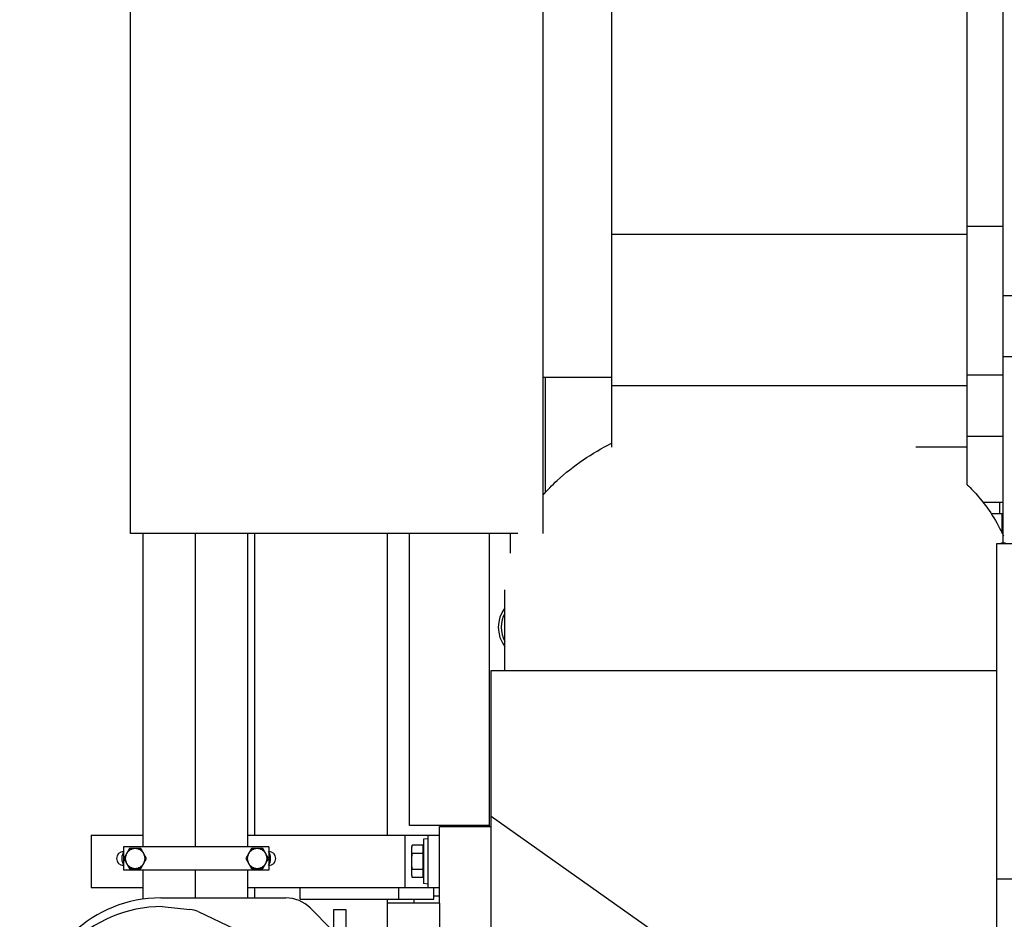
# Model space of a CAD drawing. Header units: millimetres. Extents: x 0 to 1189, y 0 to 841.
# Tile 215 of 226: x 944 to 978, y 656 to 687. Entities that reach past the tile are written whole.
import ezdxf

# ---------------------------------------------------------------- set-up
doc = ezdxf.new("R2010")
doc.units = ezdxf.units.MM
doc.header["$LTSCALE"] = 65.395
doc.linetypes.add('CENTER', pattern=[0.6, 0.375, -0.075, 0.075, -0.075])
for name, color, linetype in [('1907_153200_84_ABL737', 7, 'CONTINUOUS'), ('1907_153200_84_T1_PBL738', 7, 'CONTINUOUS'), ('1907_153700_16_ABL727', 7, 'CONTINUOUS'), ('1907_153700_16_T1_PBL728', 7, 'CONTINUOUS'), ('1907_153700_16_T2_PBL783', 7, 'CONTINUOUS'), ('1907_153701_05_AC_PBL731', 7, 'CONTINUOUS'), ('1907_211000_02_SIMPLE1_X_ABL884', 7, 'CONTINUOUS'), ('1947_111100_12_SIMPLE1_X_ABL758', 7, 'CONTINUOUS'), ('1947_111200_09_SIMPLE1_C_ABL791', 7, 'CONTINUOUS'), ('32007_060000_TLKGS_KGS_V_ABL722', 7, 'CONTINUOUS'), ('32007_061000_TLKGS_KGS_V_ABL723', 7, 'CONTINUOUS'), ('32087_030000_TLKGS_V_ABL637', 7, 'CONTINUOUS'), ('32087_100000_TLKGS_V_ABL638', 7, 'CONTINUOUS'), ('32087_200000_TLKGS_V_ABL883', 7, 'CONTINUOUS'), ('32087_700000_TLKGS_V_ABL845', 7, 'CONTINUOUS'), ('8M32E_GENSET_GENERATOR_ABL646', 7, 'CONTINUOUS'), ('8M32E_GENSET_VERROHRUNG_ABL518', 7, 'CONTINUOUS'), ('D6796-10_PBL2178', 7, 'CONTINUOUS'), ('D6796-10_PBL2179', 7, 'CONTINUOUS'), ('D6796-16_PBL800', 7, 'CONTINUOUS'), ('D931_1-M10X180_PBL739', 7, 'CONTINUOUS'), ('D931_1-M10X180_PBL740', 7, 'CONTINUOUS'), ('D933-M16X40_PBL790', 7, 'CONTINUOUS'), ('links_3_VBL515', 7, 'CONTINUOUS')]:
    doc.layers.add(name, color=color, linetype=linetype)

# ---------------------------------------------------------------- blocks, each defined once
blk = doc.blocks.new('1907_153700_16_T1_PBL728', base_point=(952.593, 657.761))
at = {"layer": '1907_153700_16_T1_PBL728', "color": 7, "linetype": 'CONTINUOUS'}
for p, q in [((946.593, 658.661), (946.593, 656.861)), ((946.593, 658.661), (948.393, 658.661)), ((951.993, 658.661), (958.593, 658.661)), ((958.193, 658.661), (958.193, 656.861)), ((946.593, 656.861), (948.393, 656.861)), ((951.993, 656.861), (953.793, 656.861)), ((958.193, 656.861), (958.593, 656.861))]:
    blk.add_line(p, q, dxfattribs=at)
at = {"layer": '1907_153700_16_T1_PBL728', "color": 9, "linetype": 'CONTINUOUS'}
blk.add_line((957.393, 658.661), (957.393, 656.861), dxfattribs=at)
at = {"layer": '1907_153700_16_T1_PBL728', "color": 7, "linetype": 'CONTINUOUS'}
for centre, start, end in [((947.713, 657.861), 90, 270), ((952.713, 657.861), 270, 90)]:
    blk.add_arc(centre, 0.24, start, end, dxfattribs=at)
blk = doc.blocks.new('1907_153700_16_T2_PBL783', base_point=(956.093, 656.661))
at = {"layer": '1907_153700_16_T2_PBL783', "color": 7, "linetype": 'CONTINUOUS'}
for p, q in [((953.793, 656.461), (953.793, 656.861)), ((953.793, 656.861), (958.193, 656.861)), ((957.193, 656.461), (957.193, 656.861)), ((958.393, 656.461), (958.393, 656.861)), ((953.793, 656.461), (958.393, 656.461))]:
    blk.add_line(p, q, dxfattribs=at)
blk = doc.blocks.new('1907_153700_16_ABL727', base_point=(952.593, 657.561))
at = {"layer": '1907_153700_16_T1_PBL728'}
blk.add_blockref('1907_153700_16_T1_PBL728', (952.593, 657.761), dxfattribs=at)
at = {"layer": '1907_153700_16_T2_PBL783'}
blk.add_blockref('1907_153700_16_T2_PBL783', (956.093, 656.661), dxfattribs=at)
blk = doc.blocks.new('1907_153701_05_AC_PBL731', base_point=(950.213, 657.861))
at = {"layer": '1907_153701_05_AC_PBL731', "color": 7, "linetype": 'CONTINUOUS'}
for p, q in [((947.713, 658.261), (947.713, 657.461)), ((952.713, 658.261), (947.713, 658.261)), ((952.713, 658.261), (952.713, 657.461)), ((952.713, 657.461), (947.713, 657.461))]:
    blk.add_line(p, q, dxfattribs=at)
blk = doc.blocks.new('1907_153200_84_T1_PBL738', base_point=(950.193, 662.75))
at = {"layer": '1907_153200_84_T1_PBL738', "color": 7, "linetype": 'CONTINUOUS'}
for p, q in [((948.393, 658.261), (948.393, 669.041)), ((951.993, 658.261), (951.993, 669.041)), ((948.393, 656.46), (948.393, 657.461)), ((951.993, 656.505), (951.993, 657.461))]:
    blk.add_line(p, q, dxfattribs=at)
at = {"layer": '1907_153200_84_T1_PBL738', "color": 2, "linetype": 'CENTER'}
for p, q in [((950.193, 658.261), (950.193, 669.041)), ((950.193, 656.505), (950.193, 657.461))]:
    blk.add_line(p, q, dxfattribs=at)
blk = doc.blocks.new('1907_153200_84_ABL737', base_point=(950.193, 662.75))
at = {"layer": '1907_153200_84_T1_PBL738'}
blk.add_blockref('1907_153200_84_T1_PBL738', (950.193, 662.75), dxfattribs=at)
blk = doc.blocks.new('D931_1-M10X180_PBL739', base_point=(948.113, 657.861))
at = {"layer": 'D931_1-M10X180_PBL739', "color": 7, "linetype": 'CONTINUOUS'}
for p, q in [((947.916, 658.201), (947.72, 657.861)), ((948.309, 658.201), (947.916, 658.201)), ((948.505, 657.861), (948.309, 658.201)), ((947.72, 657.861), (947.916, 657.521)), ((948.309, 657.521), (948.505, 657.861)), ((947.916, 657.521), (948.309, 657.521))]:
    blk.add_line(p, q, dxfattribs=at)
for points in [[(947.818, 658.031), (947.789, 657.98), (947.757, 657.861), (947.789, 657.742), (947.818, 657.691)], [(948.113, 658.201), (948.054, 658.201), (947.935, 658.169), (947.847, 658.081), (947.818, 658.031)], [(948.407, 658.031), (948.378, 658.081), (948.29, 658.169), (948.171, 658.201), (948.113, 658.201)], [(948.407, 657.691), (948.436, 657.742), (948.468, 657.861), (948.436, 657.98), (948.407, 658.031)], [(947.818, 657.691), (947.847, 657.64), (947.935, 657.553), (948.054, 657.521), (948.113, 657.521)], [(948.113, 657.521), (948.171, 657.521), (948.29, 657.553), (948.378, 657.64), (948.407, 657.691)]]:
    blk.add_open_spline(points, degree=3, knots=[0, 0, 0, 0, 0.5, 1, 1, 1, 1], dxfattribs=at)
blk = doc.blocks.new('D931_1-M10X180_PBL740', base_point=(952.313, 657.861))
at = {"layer": 'D931_1-M10X180_PBL740', "color": 7, "linetype": 'CONTINUOUS'}
for p, q in [((952.116, 658.201), (951.92, 657.861)), ((952.509, 658.201), (952.116, 658.201)), ((952.705, 657.861), (952.509, 658.201)), ((951.92, 657.861), (952.116, 657.521)), ((952.509, 657.521), (952.705, 657.861)), ((952.116, 657.521), (952.509, 657.521))]:
    blk.add_line(p, q, dxfattribs=at)
for points in [[(952.018, 658.031), (951.989, 657.98), (951.957, 657.861), (951.989, 657.742), (952.018, 657.691)], [(952.313, 658.201), (952.254, 658.201), (952.135, 658.169), (952.047, 658.081), (952.018, 658.031)], [(952.607, 658.031), (952.578, 658.081), (952.49, 658.169), (952.371, 658.201), (952.313, 658.201)], [(952.607, 657.691), (952.636, 657.742), (952.668, 657.861), (952.636, 657.98), (952.607, 658.031)], [(952.018, 657.691), (952.047, 657.64), (952.135, 657.553), (952.254, 657.521), (952.313, 657.521)], [(952.313, 657.521), (952.371, 657.521), (952.49, 657.553), (952.578, 657.64), (952.607, 657.691)]]:
    blk.add_open_spline(points, degree=3, knots=[0, 0, 0, 0, 0.5, 1, 1, 1, 1], dxfattribs=at)
blk = doc.blocks.new('D933-M16X40_PBL790', base_point=(957.833, 657.761))
at = {"layer": 'D933-M16X40_PBL790', "color": 7, "linetype": 'CONTINUOUS'}
for p, q in [((957.633, 658.24), (957.653, 658.315)), ((958.025, 658.315), (957.653, 658.315)), ((958.025, 657.206), (958.025, 658.315)), ((957.633, 657.281), (957.633, 658.24)), ((958.025, 658.038), (957.653, 658.038)), ((958.025, 658.211), (958.033, 658.211)), ((957.633, 657.281), (957.653, 657.206)), ((958.025, 657.484), (957.653, 657.484)), ((958.025, 657.311), (958.033, 657.311)), ((958.025, 657.206), (957.653, 657.206))]:
    blk.add_line(p, q, dxfattribs=at)
for points in [[(957.637, 658.24), (957.641, 658.265), (957.646, 658.29), (957.653, 658.315)], [(957.653, 658.038), (957.635, 658.103), (957.628, 658.173), (957.637, 658.24)], [(957.637, 657.282), (957.628, 657.348), (957.635, 657.418), (957.653, 657.484)], [(957.653, 657.206), (957.646, 657.231), (957.641, 657.256), (957.637, 657.282)]]:
    blk.add_open_spline(points, degree=3, dxfattribs=at)
blk.add_open_spline([(957.653, 657.484), (957.64, 657.575), (957.625, 657.761), (957.64, 657.946), (957.653, 658.038)], degree=3, knots=[0, 0, 0, 0, 0.5, 1, 1, 1, 1], dxfattribs=at)
blk = doc.blocks.new('D6796-16_PBL800', base_point=(958.113, 657.761))
at = {"layer": 'D6796-16_PBL800', "color": 7, "linetype": 'CONTINUOUS'}
for p, q in [((958.193, 658.541), (958.033, 658.523)), ((958.033, 658.523), (958.033, 656.999)), ((958.193, 656.981), (958.033, 656.999))]:
    blk.add_line(p, q, dxfattribs=at)
blk = doc.blocks.new('D6796-10_PBL2178', base_point=(947.918, 657.754))
at = {"layer": 'D6796-10_PBL2178', "color": 7, "linetype": 'CONTINUOUS'}
blk.add_arc((948.113, 657.861), 0.46, 147.6475, 212.3525, dxfattribs=at)
blk = doc.blocks.new('D6796-10_PBL2179', base_point=(952.701, 657.861))
at = {"layer": 'D6796-10_PBL2179', "color": 7, "linetype": 'CONTINUOUS'}
blk.add_arc((952.313, 657.861), 0.46, 327.6475, 32.3525, dxfattribs=at)
blk = doc.blocks.new('8M32E_GENSET_VERROHRUNG_ABL518', base_point=(990.793, 602.121))
at = {"layer": '1907_153200_84_ABL737'}
blk.add_blockref('1907_153200_84_ABL737', (950.193, 662.75), dxfattribs=at)
at = {"layer": '1907_153700_16_ABL727'}
blk.add_blockref('1907_153700_16_ABL727', (952.593, 657.561), dxfattribs=at)
at = {"layer": '1907_153701_05_AC_PBL731'}
blk.add_blockref('1907_153701_05_AC_PBL731', (950.213, 657.861), dxfattribs=at)
at = {"layer": 'D6796-10_PBL2178'}
blk.add_blockref('D6796-10_PBL2178', (947.918, 657.754), dxfattribs=at)
at = {"layer": 'D6796-10_PBL2179'}
blk.add_blockref('D6796-10_PBL2179', (952.701, 657.861), dxfattribs=at)
at = {"layer": 'D6796-16_PBL800'}
blk.add_blockref('D6796-16_PBL800', (958.113, 657.761), dxfattribs=at)
at = {"layer": 'D931_1-M10X180_PBL739'}
blk.add_blockref('D931_1-M10X180_PBL739', (948.113, 657.861), dxfattribs=at)
at = {"layer": 'D931_1-M10X180_PBL740'}
blk.add_blockref('D931_1-M10X180_PBL740', (952.313, 657.861), dxfattribs=at)
at = {"layer": 'D933-M16X40_PBL790'}
blk.add_blockref('D933-M16X40_PBL790', (957.833, 657.761), dxfattribs=at)
blk = doc.blocks.new('1947_111100_12_SIMPLE1_T1_X_PBL759', base_point=(986.993, 621.261))
at = {"layer": '1947_111100_12_SIMPLE1_T1_X_PBL759', "color": 7, "linetype": 'CONTINUOUS'}
for p, q in [((958.593, 656.321), (958.593, 658.961)), ((958.593, 658.961), (960.313, 658.961))]:
    blk.add_line(p, q, dxfattribs=at)
blk = doc.blocks.new('1947_111100_12_SIMPLE1_X_ABL758', base_point=(986.993, 621.261))
at = {"layer": '1947_111100_12_SIMPLE1_T1_X_PBL759'}
blk.add_blockref('1947_111100_12_SIMPLE1_T1_X_PBL759', (986.993, 621.261), dxfattribs=at)
blk = doc.blocks.new('32087_111000_01_SIMPLE1_X_ABL757', base_point=(986.993, 621.261))
at = {"layer": '1947_111100_12_SIMPLE1_X_ABL758'}
blk.add_blockref('1947_111100_12_SIMPLE1_X_ABL758', (986.993, 621.261), dxfattribs=at)
blk = doc.blocks.new('1947_111200_09_SIMPLE1_T1_C_PBL792', base_point=(956.37, 635.861))
at = {"layer": '1947_111200_09_SIMPLE1_T1_C_PBL792', "color": 7, "linetype": 'CONTINUOUS'}
for p, q in [((957.713, 656.321), (957.713, 656.461)), ((958.593, 656.561), (958.393, 656.561))]:
    blk.add_line(p, q, dxfattribs=at)
blk = doc.blocks.new('1947_111200_09_SIMPLE1_C_ABL791', base_point=(984.95, 625.161))
at = {"layer": '1947_111200_09_SIMPLE1_T1_C_PBL792'}
blk.add_blockref('1947_111200_09_SIMPLE1_T1_C_PBL792', (956.37, 635.861), dxfattribs=at)
blk = doc.blocks.new('32087_171000_01_SIMPLE1_T3_X_PBL825', base_point=(958.633, 658.981))
at = {"layer": '32087_171000_01_SIMPLE1_T3_X_PBL825', "color": 7, "linetype": 'CONTINUOUS'}
blk.add_line((958.633, 658.961), (958.633, 659.001), dxfattribs=at)
blk = doc.blocks.new('32087_171000_01_SIMPLE1_X_ABL824', base_point=(958.633, 658.981))
at = {"layer": '32087_171000_01_SIMPLE1_T3_X_PBL825'}
blk.add_blockref('32087_171000_01_SIMPLE1_T3_X_PBL825', (958.633, 658.981), dxfattribs=at)
blk = doc.blocks.new('32087_100000_TLKGS_V_ABL638', base_point=(986.07, 611.241))
at = {"layer": '1947_111200_09_SIMPLE1_C_ABL791'}
blk.add_blockref('1947_111200_09_SIMPLE1_C_ABL791', (984.95, 625.161), dxfattribs=at)
at = {"layer": '32087_111000_01_SIMPLE1_X_ABL757'}
blk.add_blockref('32087_111000_01_SIMPLE1_X_ABL757', (986.993, 621.261), dxfattribs=at)
at = {"layer": '32087_171000_01_SIMPLE1_X_ABL824'}
blk.add_blockref('32087_171000_01_SIMPLE1_X_ABL824', (958.633, 658.981), dxfattribs=at)
blk = doc.blocks.new('32087_727000_01_SIMPLE1_T1_X_PBL847', base_point=(1000.915, 696.921))
at = {"layer": '32087_727000_01_SIMPLE1_T1_X_PBL847', "color": 7, "linetype": 'CONTINUOUS'}
for p, q in [((976.753, 670.722), (976.753, 717.358)), ((964.517, 672.015), (964.517, 711.514)), ((977.993, 668.721), (977.993, 689.911)), ((976.753, 679.623), (977.993, 679.623)), ((976.753, 679.338), (964.517, 679.338)), ((984.313, 677.222), (977.993, 677.222)), ((984.313, 675.121), (977.993, 675.121)), ((976.753, 674.506), (977.993, 674.506)), ((976.753, 674.123), (964.517, 674.123)), ((976.753, 672.396), (977.993, 672.396)), ((976.753, 672.015), (974.984, 672.015)), ((977.295, 670.119), (977.993, 670.119))]:
    blk.add_line(p, q, dxfattribs=at)
blk = doc.blocks.new('32087_727000_01_SIMPLE1_X_ABL846', base_point=(1000.915, 696.921))
at = {"layer": '32087_727000_01_SIMPLE1_T1_X_PBL847'}
blk.add_blockref('32087_727000_01_SIMPLE1_T1_X_PBL847', (1000.915, 696.921), dxfattribs=at)
blk = doc.blocks.new('32087_700000_TLKGS_V_ABL845', base_point=(1000.915, 696.921))
at = {"layer": '32087_727000_01_SIMPLE1_X_ABL846'}
blk.add_blockref('32087_727000_01_SIMPLE1_X_ABL846', (1000.915, 696.921), dxfattribs=at)
blk = doc.blocks.new('1907_211000_02_SIMPLE1_T1_X_PBL885', base_point=(977.788, 669.585))
at = {"layer": '1907_211000_02_SIMPLE1_T1_X_PBL885', "color": 7, "linetype": 'CONTINUOUS'}
for p, q in [((977.877, 669.721), (977.877, 670.119)), ((977.993, 669.721), (977.584, 669.721)), ((977.954, 669.05), (977.954, 669.721))]:
    blk.add_line(p, q, dxfattribs=at)
blk = doc.blocks.new('1907_211000_02_SIMPLE1_X_ABL884', base_point=(977.788, 669.585))
at = {"layer": '1907_211000_02_SIMPLE1_T1_X_PBL885'}
blk.add_blockref('1907_211000_02_SIMPLE1_T1_X_PBL885', (977.788, 669.585), dxfattribs=at)
blk = doc.blocks.new('32087_200000_TLKGS_V_ABL883', base_point=(977.788, 669.585))
at = {"layer": '1907_211000_02_SIMPLE1_X_ABL884'}
blk.add_blockref('1907_211000_02_SIMPLE1_X_ABL884', (977.788, 669.585), dxfattribs=at)
blk = doc.blocks.new('32087_030000_TLKGS_V_ABL637', base_point=(995.73, 644.301))
at = {"layer": '32087_100000_TLKGS_V_ABL638'}
blk.add_blockref('32087_100000_TLKGS_V_ABL638', (986.07, 611.241), dxfattribs=at)
at = {"layer": '32087_200000_TLKGS_V_ABL883'}
blk.add_blockref('32087_200000_TLKGS_V_ABL883', (977.788, 669.585), dxfattribs=at)
at = {"layer": '32087_700000_TLKGS_V_ABL845'}
blk.add_blockref('32087_700000_TLKGS_V_ABL845', (1000.915, 696.921), dxfattribs=at)
blk = doc.blocks.new('32007_448100_02_SIMPLE1_T1_X_PBL726', base_point=(952.691, 642.891))
at = {"layer": '32007_448100_02_SIMPLE1_T1_X_PBL726', "color": 7, "linetype": 'CONTINUOUS'}
for p, q in [((948.993, 656.505), (953.296, 656.505)), ((956.793, 656.321), (956.793, 642.461)), ((958.593, 656.321), (956.793, 656.321)), ((958.593, 656.321), (958.593, 643.898)), ((949.047, 656.205), (949.998, 656.105)), ((950.279, 656.037), (951.534, 655.441)), ((954.144, 656.154), (954.865, 655.433)), ((954.949, 655.325), (954.949, 656.105)), ((954.949, 656.105), (955.369, 656.105)), ((955.369, 656.105), (955.369, 655.325)), ((951.567, 655.425), (951.567, 654.305)), ((953.447, 655.425), (951.567, 655.425)), ((953.447, 655.425), (953.447, 654.305)), ((953.447, 655.325), (954.949, 655.325)), ((954.865, 655.433), (954.949, 655.357)), ((955.369, 655.325), (956.793, 655.325)), ((951.567, 654.405), (948.249, 654.405)), ((953.447, 654.305), (951.567, 654.305)), ((955.369, 654.405), (953.447, 654.405)), ((955.369, 645.805), (955.369, 654.405)), ((957.713, 653.365), (956.793, 653.365)), ((957.713, 653.365), (957.713, 646.517)), ((944.549, 649.505), (944.549, 651.705)), ((944.593, 648.365), (944.593, 648.936)), ((948.529, 643.435), (945.294, 646.669)), ((957.713, 646.517), (956.793, 646.517)), ((948.249, 645.805), (956.793, 645.805)), ((948.993, 642.769), (947.576, 644.387)), ((958.593, 643.327), (958.593, 642.181)), ((956.033, 642.181), (954.913, 642.181)), ((956.033, 642.179), (954.913, 642.179)), ((955.681, 642.269), (955.309, 642.181)), ((955.681, 642.265), (955.328, 642.181)), ((956.033, 642.282), (955.681, 642.269)), ((956.033, 642.278), (955.681, 642.265)), ((955.681, 642.265), (955.681, 642.269)), ((959.013, 642.181), (957.633, 642.181)), ((959.013, 642.179), (957.633, 642.179)), ((960.833, 642.181), (959.693, 642.181)), ((960.833, 642.179), (959.693, 642.179)), ((960.833, 641.183), (960.833, 642.181)), ((949.209, 638.105), (949.209, 641.794)), ((960.833, 640.641), (960.833, 641.181)), ((960.833, 638.379), (960.833, 638.921)), ((954.292, 638.381), (954.117, 637.032)), ((954.292, 638.381), (954.117, 637.028)), ((954.353, 638.381), (954.353, 638.379)), ((954.353, 638.379), (955.153, 638.379)), ((955.953, 638.379), (956.993, 638.379)), ((956.993, 638.379), (956.993, 637.379)), ((958.713, 638.379), (958.729, 638.379)), ((959.976, 638.379), (960.833, 638.379)), ((954.256, 638.105), (949.209, 638.105)), ((954.252, 638.105), (954.117, 637.065)), ((954.252, 638.105), (954.117, 637.06)), ((956.993, 637.379), (957.353, 637.379)), ((954.305, 637.021), (954.082, 634.481)), ((954.117, 637.06), (954.12, 637.06)), ((954.117, 637.028), (954.117, 637.032)), ((954.117, 637.028), (954.305, 637.021)), ((954.302, 637.022), (954.251, 636.447)), ((958.593, 634.881), (958.593, 630.721)), ((953.753, 630.721), (953.655, 629.597)), ((957.313, 629.277), (957.313, 630.721)), ((958.593, 630.721), (958.353, 630.721)), ((953.655, 629.597), (954.193, 629.55)), ((956.753, 629.326), (957.313, 629.277))]:
    blk.add_line(p, q, dxfattribs=at)
at = {"layer": '32007_448100_02_SIMPLE1_T1_X_PBL726', "color": 9, "linetype": 'CONTINUOUS'}
for p, q in [((953.447, 655.025), (951.567, 655.025)), ((958.593, 655.117), (956.793, 655.117)), ((953.447, 654.705), (951.567, 654.705)), ((957.713, 652.765), (956.793, 652.765)), ((957.713, 647.117), (956.793, 647.117))]:
    blk.add_line(p, q, dxfattribs=at)
at = {"layer": '32007_448100_02_SIMPLE1_T1_X_PBL726', "color": 7, "linetype": 'CONTINUOUS'}
for centre, radius, start, end in [((948.993, 652.105), 4.4, 90, 176.1693), ((953.296, 655.305), 1.2, 45.0357, 90), ((949.049, 651.705), 4.5, 90.0229, 180), ((949.861, 654.925), 1.188, 69.3925, 83.347), ((952.049, 656.525), 1.2, 244.5997, 246.4379), ((948.249, 650.705), 3.7, 90, 180), ((948.937, 650.116), 4.8, 154.0278, 204.1325), ((948.249, 649.505), 3.7, 180, 270), ((946.993, 648.365), 2.4, 180, 224.9643), ((953.141, 645.581), 6.52, 182.1995, 232.8429), ((946.889, 641.794), 2.32, 0, 45.017), ((955.552, 641.183), 0.8, 87.8033, 92.1967), ((960.033, 641.183), 0.8, 87.8033, 92.1967), ((960.033, 641.183), 0.8, 0, 41.2977), ((960.033, 641.181), 0.8, 318.7837, 41.2163)]:
    blk.add_arc(centre, radius, start, end, dxfattribs=at)
blk = doc.blocks.new('32007_448100_02_SIMPLE1_X_ABL724', base_point=(952.711, 641.903))
at = {"layer": '32007_448100_02_SIMPLE1_T1_X_PBL726'}
blk.add_blockref('32007_448100_02_SIMPLE1_T1_X_PBL726', (952.691, 642.891), dxfattribs=at)
blk = doc.blocks.new('34007_452000_01_SIMPLE1_T1_X_PBL789', base_point=(959.895, 666.691))
at = {"layer": '34007_452000_01_SIMPLE1_T1_X_PBL789', "color": 7, "linetype": 'CONTINUOUS'}
for p, q in [((962.237, 670.453), (962.237, 674.421)), ((957.553, 659.001), (957.553, 669.041)), ((960.313, 658.961), (960.313, 669.041)), ((961.033, 668.364), (961.033, 669.041)), ((960.313, 659.001), (957.553, 659.001)), ((960.313, 658.961), (960.373, 658.961))]:
    blk.add_line(p, q, dxfattribs=at)
for radius, start, end in [(1.1, 142.4419, 217.558), (1, 150.7934, 209.2066)]:
    blk.add_arc((961.713, 665.821), radius, start, end, dxfattribs=at)
blk = doc.blocks.new('34007_452000_01_SIMPLE1_X_ABL788', base_point=(959.895, 666.691))
at = {"layer": '34007_452000_01_SIMPLE1_T1_X_PBL789'}
blk.add_blockref('34007_452000_01_SIMPLE1_T1_X_PBL789', (959.895, 666.691), dxfattribs=at)
blk = doc.blocks.new('32007_061000_TLKGS_KGS_V_ABL723', base_point=(987.621, 628.991))
at = {"layer": '32007_448100_02_SIMPLE1_X_ABL724'}
blk.add_blockref('32007_448100_02_SIMPLE1_X_ABL724', (952.711, 641.903), dxfattribs=at)
at = {"layer": '34007_452000_01_SIMPLE1_X_ABL788'}
blk.add_blockref('34007_452000_01_SIMPLE1_X_ABL788', (959.895, 666.691), dxfattribs=at)
blk = doc.blocks.new('32007_725700_02_SIMPLE1_T1_X_PBL734', base_point=(956.235, 690.081))
at = {"layer": '32007_725700_02_SIMPLE1_T1_X_PBL734', "color": 7, "linetype": 'CONTINUOUS'}
for p, q in [((947.953, 669.041), (947.953, 711.121)), ((962.153, 669.041), (962.153, 711.121)), ((962.153, 674.421), (964.517, 674.421)), ((961.287, 669.041), (947.953, 669.041))]:
    blk.add_line(p, q, dxfattribs=at)
blk = doc.blocks.new('32007_725700_02_SIMPLE1_X_ABL733', base_point=(978.782, 690.835))
at = {"layer": '32007_725700_02_SIMPLE1_T1_X_PBL734'}
blk.add_blockref('32007_725700_02_SIMPLE1_T1_X_PBL734', (956.235, 690.081), dxfattribs=at)
blk = doc.blocks.new('32007_724700_04_SIMPLE1_T1_X_PBL838', base_point=(987.323, 652.378))
at = {"layer": '32007_724700_04_SIMPLE1_T1_X_PBL838', "color": 7, "linetype": 'CONTINUOUS'}
for p, q in [((977.773, 657.161), (977.773, 668.701)), ((977.773, 668.701), (1014.273, 668.701)), ((960.843, 664.326), (960.843, 667.106)), ((960.373, 645.729), (960.373, 664.326)), ((960.373, 664.326), (977.773, 664.326)), ((969.781, 652.653), (960.373, 659.306)), ((977.773, 632.601), (977.773, 657.161)), ((977.773, 657.161), (1012.173, 657.161))]:
    blk.add_line(p, q, dxfattribs=at)
for points, knots in [([(962.146, 670.361), (962.301, 670.539), (962.996, 671.253), (963.839, 671.814), (964.516, 672.156)], [0, 0, 0, 0, 0.237908, 1, 1, 1, 1]), ([(976.757, 670.724), (976.891, 670.592), (977.383, 670.066), (977.784, 669.451), (978, 668.964)], [0, 0, 0, 0, 0.260709, 1, 1, 1, 1])]:
    blk.add_open_spline(points, degree=3, knots=knots, dxfattribs=at)
blk = doc.blocks.new('32007_724700_04_SIMPLE1_X_ABL837', base_point=(987.323, 652.378))
at = {"layer": '32007_724700_04_SIMPLE1_T1_X_PBL838'}
blk.add_blockref('32007_724700_04_SIMPLE1_T1_X_PBL838', (987.323, 652.378), dxfattribs=at)
blk = doc.blocks.new('32007_723600_02_SIMPLE1_T1_X_PBL887', base_point=(996.143, 652.141))
at = {"layer": '32007_723600_02_SIMPLE1_T1_X_PBL887', "color": 7, "linetype": 'CONTINUOUS'}
for p, q in [((977.933, 668.701), (977.933, 668.721)), ((977.933, 668.721), (978.073, 668.721)), ((1002.413, 668.701), (1002.413, 668.721)), ((1014.353, 663.841), (1014.273, 663.841)), ((1014.353, 663.641), (1014.353, 663.841)), ((1014.353, 635.561), (1014.353, 663.566)), ((1014.353, 635.561), (1014.273, 635.561))]:
    blk.add_line(p, q, dxfattribs=at)
at = {"layer": '32007_723600_02_SIMPLE1_T1_X_PBL887', "color": 9, "linetype": 'CONTINUOUS'}
for p, q in [((978.333, 668.701), (978.333, 668.721)), ((1002.013, 668.701), (1002.013, 668.721)), ((1014.353, 663.041), (1014.273, 663.041)), ((1014.353, 636.361), (1014.273, 636.361))]:
    blk.add_line(p, q, dxfattribs=at)
blk = doc.blocks.new('32007_723600_02_SIMPLE1_X_ABL886', base_point=(996.143, 652.141))
at = {"layer": '32007_723600_02_SIMPLE1_T1_X_PBL887'}
blk.add_blockref('32007_723600_02_SIMPLE1_T1_X_PBL887', (996.143, 652.141), dxfattribs=at)
blk = doc.blocks.new('32007_062000_TLKGS_KGS_TL_V_ABL732', base_point=(989.733, 663.268))
at = {"layer": '32007_723600_02_SIMPLE1_X_ABL886'}
blk.add_blockref('32007_723600_02_SIMPLE1_X_ABL886', (996.143, 652.141), dxfattribs=at)
at = {"layer": '32007_724700_04_SIMPLE1_X_ABL837'}
blk.add_blockref('32007_724700_04_SIMPLE1_X_ABL837', (987.323, 652.378), dxfattribs=at)
at = {"layer": '32007_725700_02_SIMPLE1_X_ABL733'}
blk.add_blockref('32007_725700_02_SIMPLE1_X_ABL733', (978.782, 690.835), dxfattribs=at)
blk = doc.blocks.new('32007_060000_TLKGS_KGS_V_ABL722', base_point=(988.031, 648.095))
at = {"layer": '32007_061000_TLKGS_KGS_V_ABL723'}
blk.add_blockref('32007_061000_TLKGS_KGS_V_ABL723', (987.621, 628.991), dxfattribs=at)
at = {"layer": '32007_062000_TLKGS_KGS_TL_V_ABL732'}
blk.add_blockref('32007_062000_TLKGS_KGS_TL_V_ABL732', (989.733, 663.268), dxfattribs=at)
blk = doc.blocks.new('32087_000000_TLKGS_MARKETING_ABL636', base_point=(990.931, 631.277))
at = {"layer": '32007_060000_TLKGS_KGS_V_ABL722'}
blk.add_blockref('32007_060000_TLKGS_KGS_V_ABL722', (988.031, 648.095), dxfattribs=at)
at = {"layer": '32087_030000_TLKGS_V_ABL637'}
blk.add_blockref('32087_030000_TLKGS_V_ABL637', (995.73, 644.301), dxfattribs=at)
blk = doc.blocks.new('8M32E_GENSET_GENERATOR_T1_PBL647', base_point=(980.273, 622.358))
at = {"layer": '8M32E_GENSET_GENERATOR_T1_PBL647', "color": 7, "linetype": 'CONTINUOUS'}
for p, q in [((952.233, 658.661), (952.233, 669.041)), ((956.793, 669.041), (956.793, 658.661)), ((952.233, 656.505), (952.233, 656.861)), ((956.793, 656.461), (956.793, 656.321))]:
    blk.add_line(p, q, dxfattribs=at)
blk = doc.blocks.new('8M32E_GENSET_GENERATOR_ABL646', base_point=(980.273, 622.358))
at = {"layer": '8M32E_GENSET_GENERATOR_T1_PBL647'}
blk.add_blockref('8M32E_GENSET_GENERATOR_T1_PBL647', (980.273, 622.358), dxfattribs=at)
blk = doc.blocks.new('LINKS_3_VBL515', base_point=(988.947, 632.779))
at = {"layer": '32087_000000_TLKGS_MARKETING_ABL636'}
blk.add_blockref('32087_000000_TLKGS_MARKETING_ABL636', (990.931, 631.277), dxfattribs=at)
at = {"layer": '8M32E_GENSET_GENERATOR_ABL646'}
blk.add_blockref('8M32E_GENSET_GENERATOR_ABL646', (980.273, 622.358), dxfattribs=at)
at = {"layer": '8M32E_GENSET_VERROHRUNG_ABL518'}
blk.add_blockref('8M32E_GENSET_VERROHRUNG_ABL518', (990.793, 602.121), dxfattribs=at)

msp = doc.modelspace()

# ---------------------------------------------------------------- block references
at = {"layer": 'links_3_VBL515'}
msp.add_blockref('LINKS_3_VBL515', (988.94662, 632.77949), dxfattribs=at)

doc.saveas('drawing.dxf')
